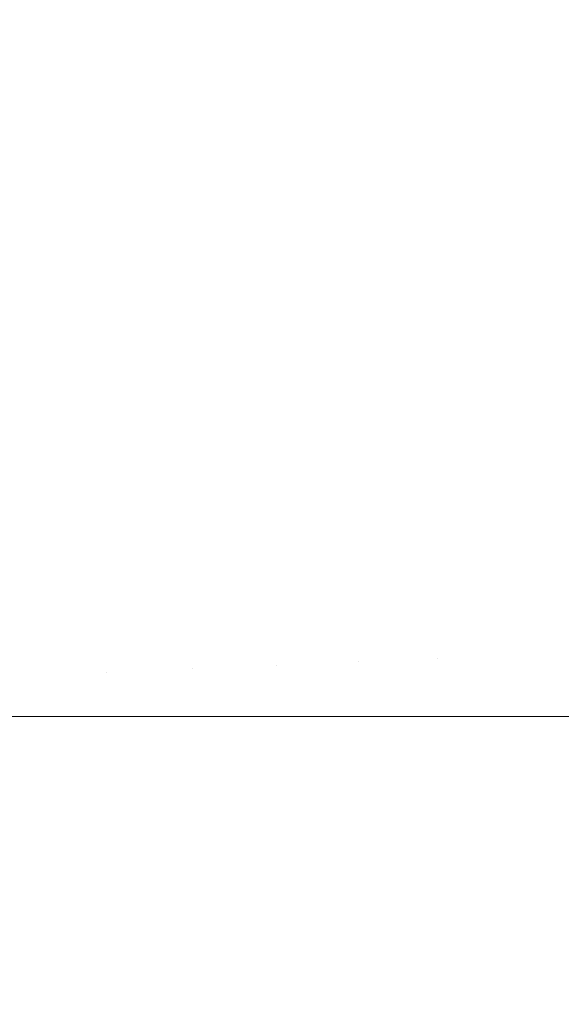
# Model space of a CAD drawing. Header units: centimetres. Extents: x -26 to 27.3, y -21.7 to -19.9.
# Tile 195 of 202: x 27.2511 to 27.2747, y -19.9724 to -19.9295. Entities that reach past the tile are written whole.
import ezdxf

# ---------------------------------------------------------------- set-up
doc = ezdxf.new("R2010")
doc.units = ezdxf.units.CM
doc.header["$LTSCALE"] = 2.54
doc.layers.add('Lucido design-1', color=7, linetype='Continuous')

# ---------------------------------------------------------------- blocks, each defined once
blk = doc.blocks.new('Gruppo-4-1')
at = {"color": 7, "linetype": 'Continuous', "lineweight": 9}
for points, invisible_edges in [([(27.265084, -19.925881, 329.810009), (27.266477, -19.928256, 329.810009), (27.263728, -19.929791, 329.807435), (27.262403, -19.927532, 329.807435)], 15), ([(27.26209, -19.927724, 330.565095), (27.263408, -19.92997, 330.565095), (27.266262, -19.928376, 330.562443), (27.264874, -19.92601, 330.562443)], 15), ([(27.252086, -19.928653, 330.571214), (27.253374, -19.930473, 330.571214), (27.256326, -19.928478, 330.568908), (27.254951, -19.926534, 330.568908)], 15), ([(27.256326, -19.928478, 330.568908), (27.257617, -19.930479, 330.568908), (27.260562, -19.928665, 330.566457), (27.259191, -19.926541, 330.566457)], 15), ([(27.273094, -19.928002, 330.556718), (27.274391, -19.930715, 330.556718), (27.277046, -19.929515, 330.553668), (27.275696, -19.92669, 330.553668)], 15), ([(27.275626, -19.926726, 329.818488), (27.276974, -19.929547, 329.818488), (27.274405, -19.930709, 329.81554), (27.273108, -19.927995, 329.81554)], 15), ([(27.247873, -19.929189, 330.573369), (27.249141, -19.930831, 330.573369), (27.252086, -19.928653, 330.571214), (27.250722, -19.926888, 330.571214)], 15), ([(27.254132, -19.927139, 329.802654), (27.255482, -19.929048, 329.802654), (27.252641, -19.930968, 329.800489), (27.251375, -19.929178, 329.800489)], 15), ([(27.258251, -19.927177, 329.804957), (27.259596, -19.92926, 329.804957), (27.25675, -19.931012, 329.802654), (27.255482, -19.929048, 329.802654)], 15), ([(27.266262, -19.928376, 330.562443), (27.267549, -19.930798, 330.562443), (27.270377, -19.929372, 330.559644), (27.269027, -19.926831, 330.559644)], 15), ([(27.269135, -19.926771, 329.812713), (27.270487, -19.929317, 329.812713), (27.267769, -19.930687, 329.810009), (27.266477, -19.928256, 329.810009)], 15), ([(27.250034, -19.927444, 329.800489), (27.251375, -19.929178, 329.800489), (27.248553, -19.931266, 329.798468), (27.247303, -19.929649, 329.798468)], 15), ([(27.262403, -19.927532, 329.807435), (27.263728, -19.929791, 329.807435), (27.260851, -19.931399, 329.804957), (27.259596, -19.92926, 329.804957)], 15), ([(27.260562, -19.928665, 330.566457), (27.261841, -19.930846, 330.566457), (27.263408, -19.92997, 330.565095), (27.26209, -19.927724, 330.565095)], 15), ([(27.270377, -19.929372, 330.559644), (27.271618, -19.931969, 330.559644), (27.274391, -19.930715, 330.556718), (27.273094, -19.928002, 330.556718)], 15), ([(27.273108, -19.927995, 329.81554), (27.274405, -19.930709, 329.81554), (27.27173, -19.931918, 329.812713), (27.270487, -19.929317, 329.812713)], 15), ([(27.253374, -19.930473, 330.571214), (27.254583, -19.932347, 330.571214), (27.257617, -19.930479, 330.568908), (27.256326, -19.928478, 330.568908)], 15), ([(27.263408, -19.92997, 330.565095), (27.26463, -19.93227, 330.565095), (27.267549, -19.930798, 330.562443), (27.266262, -19.928376, 330.562443)], 15), ([(27.266477, -19.928256, 329.810009), (27.267769, -19.930687, 329.810009), (27.264957, -19.932105, 329.807435), (27.263728, -19.929791, 329.807435)], 15), ([(27.249141, -19.930831, 330.573369), (27.250339, -19.932524, 330.573369), (27.253374, -19.930473, 330.571214), (27.252086, -19.928653, 330.571214)], 15), ([(27.257617, -19.930479, 330.568908), (27.258822, -19.932532, 330.568908), (27.261841, -19.930846, 330.566457), (27.260562, -19.928665, 330.566457)], 15), ([(27.251375, -19.929178, 329.800489), (27.252641, -19.930968, 329.800489), (27.249732, -19.932934, 329.798468), (27.248553, -19.931266, 329.798468)], 15), ([(27.255482, -19.929048, 329.802654), (27.25675, -19.931012, 329.802654), (27.25383, -19.93281, 329.800489), (27.252641, -19.930968, 329.800489)], 15), ([(27.259596, -19.92926, 329.804957), (27.260851, -19.931399, 329.804957), (27.257933, -19.933029, 329.802654), (27.25675, -19.931012, 329.802654)], 15), ([(27.270487, -19.929317, 329.812713), (27.27173, -19.931918, 329.812713), (27.268956, -19.933172, 329.810009), (27.267769, -19.930687, 329.810009)], 15), ([(27.267549, -19.930798, 330.562443), (27.268731, -19.933273, 330.562443), (27.271618, -19.931969, 330.559644), (27.270377, -19.929372, 330.559644)], 15), ([(27.274391, -19.930715, 330.556718), (27.275571, -19.93348, 330.556718), (27.278274, -19.932394, 330.553668), (27.277046, -19.929515, 330.553668)], 15), ([(27.276974, -19.929547, 329.818488), (27.278201, -19.932423, 329.818488), (27.275585, -19.933475, 329.81554), (27.274405, -19.930709, 329.81554)], 15), ([(27.263728, -19.929791, 329.807435), (27.264957, -19.932105, 329.807435), (27.262014, -19.933589, 329.804957), (27.260851, -19.931399, 329.804957)], 15), ([(27.261841, -19.930846, 330.566457), (27.263027, -19.933078, 330.566457), (27.26463, -19.93227, 330.565095), (27.263408, -19.92997, 330.565095)], 15), ([(27.250339, -19.932524, 330.573369), (27.251464, -19.934267, 330.573369), (27.254583, -19.932347, 330.571214), (27.253374, -19.930473, 330.571214)], 15), ([(27.254583, -19.932347, 330.571214), (27.255711, -19.93427, 330.571214), (27.258822, -19.932532, 330.568908), (27.257617, -19.930479, 330.568908)], 15), ([(27.252641, -19.930968, 329.800489), (27.25383, -19.93281, 329.800489), (27.25084, -19.934651, 329.798468), (27.249732, -19.932934, 329.798468)], 15), ([(27.25675, -19.931012, 329.802654), (27.257933, -19.933029, 329.802654), (27.254939, -19.934701, 329.800489), (27.25383, -19.93281, 329.800489)], 15), ([(27.258822, -19.932532, 330.568908), (27.259939, -19.934635, 330.568908), (27.263027, -19.933078, 330.566457), (27.261841, -19.930846, 330.566457)], 15), ([(27.26463, -19.93227, 330.565095), (27.265752, -19.93462, 330.565095), (27.268731, -19.933273, 330.562443), (27.267549, -19.930798, 330.562443)], 15), ([(27.267769, -19.930687, 329.810009), (27.268956, -19.933172, 329.810009), (27.266087, -19.934469, 329.807435), (27.264957, -19.932105, 329.807435)], 15), ([(27.271618, -19.931969, 330.559644), (27.272747, -19.934615, 330.559644), (27.275571, -19.93348, 330.556718), (27.274391, -19.930715, 330.556718)], 15), ([(27.274405, -19.930709, 329.81554), (27.275585, -19.933475, 329.81554), (27.272862, -19.934569, 329.812713), (27.27173, -19.931918, 329.812713)], 15), ([(27.260851, -19.931399, 329.804957), (27.262014, -19.933589, 329.804957), (27.25903, -19.935094, 329.802654), (27.257933, -19.933029, 329.802654)], 15), ([(27.264957, -19.932105, 329.807435), (27.266087, -19.934469, 329.807435), (27.263083, -19.935827, 329.804957), (27.262014, -19.933589, 329.804957)], 15), ([(27.263027, -19.933078, 330.566457), (27.264117, -19.935359, 330.566457), (27.265752, -19.93462, 330.565095), (27.26463, -19.93227, 330.565095)], 15), ([(27.268731, -19.933273, 330.562443), (27.269808, -19.935796, 330.562443), (27.272747, -19.934615, 330.559644), (27.271618, -19.931969, 330.559644)], 15), ([(27.27173, -19.931918, 329.812713), (27.272862, -19.934569, 329.812713), (27.270037, -19.935704, 329.810009), (27.268956, -19.933172, 329.810009)], 15), ([(27.247228, -19.934627, 330.575368), (27.248266, -19.936236, 330.575368), (27.251464, -19.934267, 330.573369), (27.250339, -19.932524, 330.573369)], 15), ([(27.251464, -19.934267, 330.573369), (27.252514, -19.936056, 330.573369), (27.255711, -19.93427, 330.571214), (27.254583, -19.932347, 330.571214)], 15), ([(27.255711, -19.93427, 330.571214), (27.256757, -19.936239, 330.571214), (27.259939, -19.934635, 330.568908), (27.258822, -19.932532, 330.568908)], 15), ([(27.25383, -19.93281, 329.800489), (27.254939, -19.934701, 329.800489), (27.251875, -19.936413, 329.798468), (27.25084, -19.934651, 329.798468)], 15), ([(27.257933, -19.933029, 329.802654), (27.25903, -19.935094, 329.802654), (27.255968, -19.936637, 329.800489), (27.254939, -19.934701, 329.800489)], 15), ([(27.259939, -19.934635, 330.568908), (27.260966, -19.936784, 330.568908), (27.264117, -19.935359, 330.566457), (27.263027, -19.933078, 330.566457)], 15), ([(27.268956, -19.933172, 329.810009), (27.270037, -19.935704, 329.810009), (27.267115, -19.936878, 329.807435), (27.266087, -19.934469, 329.807435)], 15), ([(27.262014, -19.933589, 329.804957), (27.263083, -19.935827, 329.804957), (27.260038, -19.937203, 329.802654), (27.25903, -19.935094, 329.802654)], 15), ([(27.265752, -19.93462, 330.565095), (27.266775, -19.937015, 330.565095), (27.269808, -19.935796, 330.562443), (27.268731, -19.933273, 330.562443)], 15), ([(27.272747, -19.934615, 330.559644), (27.273763, -19.937307, 330.559644), (27.276632, -19.936293, 330.556718), (27.275571, -19.93348, 330.556718)], 15), ([(27.275585, -19.933475, 329.81554), (27.276647, -19.936288, 329.81554), (27.273879, -19.937266, 329.812713), (27.272862, -19.934569, 329.812713)], 15), ([(27.248266, -19.936236, 330.575368), (27.249235, -19.937888, 330.575368), (27.252514, -19.936056, 330.573369), (27.251464, -19.934267, 330.573369)], 15), ([(27.252514, -19.936056, 330.573369), (27.253487, -19.937888, 330.573369), (27.256757, -19.936239, 330.571214), (27.255711, -19.93427, 330.571214)], 15), ([(27.266087, -19.934469, 329.807435), (27.267115, -19.936878, 329.807435), (27.264056, -19.938107, 329.804957), (27.263083, -19.935827, 329.804957)], 15), ([(27.25084, -19.934651, 329.798468), (27.251875, -19.936413, 329.798468), (27.248744, -19.938162, 329.796592), (27.247787, -19.936531, 329.796592)], 15), ([(27.254939, -19.934701, 329.800489), (27.255968, -19.936637, 329.800489), (27.252833, -19.938218, 329.798468), (27.251875, -19.936413, 329.798468)], 15), ([(27.256757, -19.936239, 330.571214), (27.257719, -19.938251, 330.571214), (27.260966, -19.936784, 330.568908), (27.259939, -19.934635, 330.568908)], 15), ([(27.264117, -19.935359, 330.566457), (27.265109, -19.937684, 330.566457), (27.266775, -19.937015, 330.565095), (27.265752, -19.93462, 330.565095)], 15), ([(27.269808, -19.935796, 330.562443), (27.270776, -19.938362, 330.562443), (27.273763, -19.937307, 330.559644), (27.272747, -19.934615, 330.559644)], 15), ([(27.272862, -19.934569, 329.812713), (27.273879, -19.937266, 329.812713), (27.271009, -19.93828, 329.810009), (27.270037, -19.935704, 329.810009)], 15), ([(27.25903, -19.935094, 329.802654), (27.260038, -19.937203, 329.802654), (27.256913, -19.938616, 329.800489), (27.255968, -19.936637, 329.800489)], 15), ([(27.260966, -19.936784, 330.568908), (27.2619, -19.938974, 330.568908), (27.265109, -19.937684, 330.566457), (27.264117, -19.935359, 330.566457)], 15), ([(27.270037, -19.935704, 329.810009), (27.271009, -19.93828, 329.810009), (27.26804, -19.939329, 329.807435), (27.267115, -19.936878, 329.807435)], 15), ([(27.249235, -19.937888, 330.575368), (27.250133, -19.939579, 330.575368), (27.253487, -19.937888, 330.573369), (27.252514, -19.936056, 330.573369)], 15), ([(27.263083, -19.935827, 329.804957), (27.264056, -19.938107, 329.804957), (27.260955, -19.939353, 329.802654), (27.260038, -19.937203, 329.802654)], 15), ([(27.266775, -19.937015, 330.565095), (27.267694, -19.939451, 330.565095), (27.270776, -19.938362, 330.562443), (27.269808, -19.935796, 330.562443)], 15), ([(27.251875, -19.936413, 329.798468), (27.252833, -19.938218, 329.798468), (27.249631, -19.939832, 329.796592), (27.248744, -19.938162, 329.796592)], 15), ([(27.253487, -19.937888, 330.573369), (27.254381, -19.93976, 330.573369), (27.257719, -19.938251, 330.571214), (27.256757, -19.936239, 330.571214)], 15), ([(27.273763, -19.937307, 330.559644), (27.274664, -19.94004, 330.559644), (27.277573, -19.939149, 330.556718), (27.276632, -19.936293, 330.556718)], 15), ([(27.276647, -19.936288, 329.81554), (27.277588, -19.939144, 329.81554), (27.274782, -19.940004, 329.812713), (27.273879, -19.937266, 329.812713)], 15), ([(27.255968, -19.936637, 329.800489), (27.256913, -19.938616, 329.800489), (27.253714, -19.940062, 329.798468), (27.252833, -19.938218, 329.798468)], 15), ([(27.257719, -19.938251, 330.571214), (27.258594, -19.940302, 330.571214), (27.2619, -19.938974, 330.568908), (27.260966, -19.936784, 330.568908)], 15), ([(27.267115, -19.936878, 329.807435), (27.26804, -19.939329, 329.807435), (27.264932, -19.940427, 329.804957), (27.264056, -19.938107, 329.804957)], 15), ([(27.265109, -19.937684, 330.566457), (27.266002, -19.940049, 330.566457), (27.267694, -19.939451, 330.565095), (27.266775, -19.937015, 330.565095)], 15), ([(27.260038, -19.937203, 329.802654), (27.260955, -19.939353, 329.802654), (27.257773, -19.940632, 329.800489), (27.256913, -19.938616, 329.800489)], 15), ([(27.270776, -19.938362, 330.562443), (27.271635, -19.940967, 330.562443), (27.274664, -19.94004, 330.559644), (27.273763, -19.937307, 330.559644)], 15), ([(27.273879, -19.937266, 329.812713), (27.274782, -19.940004, 329.812713), (27.271871, -19.940895, 329.810009), (27.271009, -19.93828, 329.810009)], 15), ([(27.250133, -19.939579, 330.575368), (27.250959, -19.941307, 330.575368), (27.254381, -19.93976, 330.573369), (27.253487, -19.937888, 330.573369)], 15), ([(27.2619, -19.938974, 330.568908), (27.262741, -19.941201, 330.568908), (27.266002, -19.940049, 330.566457), (27.265109, -19.937684, 330.566457)], 15), ([(27.252833, -19.938218, 329.798468), (27.253714, -19.940062, 329.798468), (27.250447, -19.941538, 329.796592), (27.249631, -19.939832, 329.796592)], 15), ([(27.254381, -19.93976, 330.573369), (27.255195, -19.941668, 330.573369), (27.258594, -19.940302, 330.571214), (27.257719, -19.938251, 330.571214)], 15), ([(27.264056, -19.938107, 329.804957), (27.264932, -19.940427, 329.804957), (27.261781, -19.941541, 329.802654), (27.260955, -19.939353, 329.802654)], 15), ([(27.271009, -19.93828, 329.810009), (27.271871, -19.940895, 329.810009), (27.26886, -19.941817, 329.807435), (27.26804, -19.939329, 329.807435)], 15), ([(27.256913, -19.938616, 329.800489), (27.257773, -19.940632, 329.800489), (27.254516, -19.941941, 329.798468), (27.253714, -19.940062, 329.798468)], 15), ([(27.267694, -19.939451, 330.565095), (27.268509, -19.941925, 330.565095), (27.271635, -19.940967, 330.562443), (27.270776, -19.938362, 330.562443)], 15), ([(27.258594, -19.940302, 330.571214), (27.259381, -19.942389, 330.571214), (27.262741, -19.941201, 330.568908), (27.2619, -19.938974, 330.568908)], 15), ([(27.274664, -19.94004, 330.559644), (27.275448, -19.942808, 330.559644), (27.278393, -19.942042, 330.556718), (27.277573, -19.939149, 330.556718)], 15), ([(27.260955, -19.939353, 329.802654), (27.261781, -19.941541, 329.802654), (27.258547, -19.942683, 329.800489), (27.257773, -19.940632, 329.800489)], 15), ([(27.26804, -19.939329, 329.807435), (27.26886, -19.941817, 329.807435), (27.265708, -19.942783, 329.804957), (27.264932, -19.940427, 329.804957)], 15), ([(27.266002, -19.940049, 330.566457), (27.266793, -19.94245, 330.566457), (27.268509, -19.941925, 330.565095), (27.267694, -19.939451, 330.565095)], 15), ([(27.253714, -19.940062, 329.798468), (27.254516, -19.941941, 329.798468), (27.251189, -19.943278, 329.796592), (27.250447, -19.941538, 329.796592)], 15), ([(27.250959, -19.941307, 330.575368), (27.251711, -19.943068, 330.575368), (27.255195, -19.941668, 330.573369), (27.254381, -19.93976, 330.573369)], 15), ([(27.262741, -19.941201, 330.568908), (27.263486, -19.943463, 330.568908), (27.266793, -19.94245, 330.566457), (27.266002, -19.940049, 330.566457)], 15), ([(27.271635, -19.940967, 330.562443), (27.272382, -19.943607, 330.562443), (27.275448, -19.942808, 330.559644), (27.274664, -19.94004, 330.559644)], 15), ([(27.274782, -19.940004, 329.812713), (27.275567, -19.942777, 329.812713), (27.272621, -19.943544, 329.810009), (27.271871, -19.940895, 329.810009)], 15), ([(27.255195, -19.941668, 330.573369), (27.255928, -19.943609, 330.573369), (27.259381, -19.942389, 330.571214), (27.258594, -19.940302, 330.571214)], 15), ([(27.264932, -19.940427, 329.804957), (27.265708, -19.942783, 329.804957), (27.262513, -19.943761, 329.802654), (27.261781, -19.941541, 329.802654)], 15), ([(27.257773, -19.940632, 329.800489), (27.258547, -19.942683, 329.800489), (27.255237, -19.943853, 329.798468), (27.254516, -19.941941, 329.798468)], 15), ([(27.271871, -19.940895, 329.810009), (27.272621, -19.943544, 329.810009), (27.269574, -19.944338, 329.807435), (27.26886, -19.941817, 329.807435)], 15), ([(27.247458, -19.94289, 330.577209), (27.248145, -19.944501, 330.577209), (27.251711, -19.943068, 330.575368), (27.250959, -19.941307, 330.575368)], 15), ([(27.259381, -19.942389, 330.571214), (27.260079, -19.944506, 330.571214), (27.263486, -19.943463, 330.568908), (27.262741, -19.941201, 330.568908)], 15), ([(27.268509, -19.941925, 330.565095), (27.269219, -19.94443, 330.565095), (27.272382, -19.943607, 330.562443), (27.271635, -19.940967, 330.562443)], 15), ([(27.250447, -19.941538, 329.796592), (27.251189, -19.943278, 329.796592), (27.247798, -19.94464, 329.794865), (27.247117, -19.943044, 329.794865)], 15), ([(27.251711, -19.943068, 330.575368), (27.252387, -19.94486, 330.575368), (27.255928, -19.943609, 330.573369), (27.255195, -19.941668, 330.573369)], 15), ([(27.261781, -19.941541, 329.802654), (27.262513, -19.943761, 329.802654), (27.259234, -19.944765, 329.800489), (27.258547, -19.942683, 329.800489)], 15), ([(27.254516, -19.941941, 329.798468), (27.255237, -19.943853, 329.798468), (27.251857, -19.945047, 329.796592), (27.251189, -19.943278, 329.796592)], 15), ([(27.26886, -19.941817, 329.807435), (27.269574, -19.944338, 329.807435), (27.266384, -19.945169, 329.804957), (27.265708, -19.942783, 329.804957)], 15), ([(27.266793, -19.94245, 330.566457), (27.267482, -19.944883, 330.566457), (27.269219, -19.94443, 330.565095), (27.268509, -19.941925, 330.565095)], 15), ([(27.255928, -19.943609, 330.573369), (27.256577, -19.945579, 330.573369), (27.260079, -19.944506, 330.571214), (27.259381, -19.942389, 330.571214)], 15), ([(27.263486, -19.943463, 330.568908), (27.264135, -19.945754, 330.568908), (27.267482, -19.944883, 330.566457), (27.266793, -19.94245, 330.566457)], 15), ([(27.248145, -19.944501, 330.577209), (27.248764, -19.94614, 330.577209), (27.252387, -19.94486, 330.575368), (27.251711, -19.943068, 330.575368)], 15), ([(27.258547, -19.942683, 329.800489), (27.259234, -19.944765, 329.800489), (27.255877, -19.945793, 329.798468), (27.255237, -19.943853, 329.798468)], 15), ([(27.265708, -19.942783, 329.804957), (27.266384, -19.945169, 329.804957), (27.26315, -19.946011, 329.802654), (27.262513, -19.943761, 329.802654)], 15), ([(27.272382, -19.943607, 330.562443), (27.273017, -19.946275, 330.562443), (27.276113, -19.945608, 330.559644), (27.275448, -19.942808, 330.559644)], 15), ([(27.275567, -19.942777, 329.812713), (27.276234, -19.945582, 329.812713), (27.273258, -19.946223, 329.810009), (27.272621, -19.943544, 329.810009)], 15), ([(27.251189, -19.943278, 329.796592), (27.251857, -19.945047, 329.796592), (27.248411, -19.946265, 329.794865), (27.247798, -19.94464, 329.794865)], 15), ([(27.260079, -19.944506, 330.571214), (27.260687, -19.946652, 330.571214), (27.264135, -19.945754, 330.568908), (27.263486, -19.943463, 330.568908)], 15), ([(27.255237, -19.943853, 329.798468), (27.255877, -19.945793, 329.798468), (27.252449, -19.946843, 329.796592), (27.251857, -19.945047, 329.796592)], 15), ([(27.252387, -19.94486, 330.575368), (27.252986, -19.946679, 330.575368), (27.256577, -19.945579, 330.573369), (27.255928, -19.943609, 330.573369)], 15), ([(27.262513, -19.943761, 329.802654), (27.26315, -19.946011, 329.802654), (27.259831, -19.946875, 329.800489), (27.259234, -19.944765, 329.800489)], 15), ([(27.269219, -19.94443, 330.565095), (27.269821, -19.946964, 330.565095), (27.273017, -19.946275, 330.562443), (27.272382, -19.943607, 330.562443)], 15), ([(27.272621, -19.943544, 329.810009), (27.273258, -19.946223, 329.810009), (27.27018, -19.946887, 329.807435), (27.269574, -19.944338, 329.807435)], 15), ([(27.269574, -19.944338, 329.807435), (27.27018, -19.946887, 329.807435), (27.266957, -19.947581, 329.804957), (27.266384, -19.945169, 329.804957)], 15), ([(27.259234, -19.944765, 329.800489), (27.259831, -19.946875, 329.800489), (27.256434, -19.947759, 329.798468), (27.255877, -19.945793, 329.798468)], 15), ([(27.256577, -19.945579, 330.573369), (27.257142, -19.947575, 330.573369), (27.260687, -19.946652, 330.571214), (27.260079, -19.944506, 330.571214)], 15), ([(27.267482, -19.944883, 330.566457), (27.268067, -19.947342, 330.566457), (27.269821, -19.946964, 330.565095), (27.269219, -19.94443, 330.565095)], 15), ([(27.251857, -19.945047, 329.796592), (27.252449, -19.946843, 329.796592), (27.248954, -19.947913, 329.794865), (27.248411, -19.946265, 329.794865)], 15), ([(27.248764, -19.94614, 330.577209), (27.249312, -19.947804, 330.577209), (27.252986, -19.946679, 330.575368), (27.252387, -19.94486, 330.575368)], 15), ([(27.266384, -19.945169, 329.804957), (27.266957, -19.947581, 329.804957), (27.263691, -19.948285, 329.802654), (27.26315, -19.946011, 329.802654)], 15), ([(27.264135, -19.945754, 330.568908), (27.264686, -19.948071, 330.568908), (27.268067, -19.947342, 330.566457), (27.267482, -19.944883, 330.566457)], 15), ([(27.252986, -19.946679, 330.575368), (27.253508, -19.948521, 330.575368), (27.257142, -19.947575, 330.573369), (27.256577, -19.945579, 330.573369)], 15), ([(27.273017, -19.946275, 330.562443), (27.273538, -19.948968, 330.562443), (27.27666, -19.948433, 330.559644), (27.276113, -19.945608, 330.559644)], 15), ([(27.276234, -19.945582, 329.812713), (27.276782, -19.948412, 329.812713), (27.273781, -19.948926, 329.810009), (27.273258, -19.946223, 329.810009)], 15), ([(27.255877, -19.945793, 329.798468), (27.256434, -19.947759, 329.798468), (27.252964, -19.948663, 329.796592), (27.252449, -19.946843, 329.796592)], 15), ([(27.26315, -19.946011, 329.802654), (27.263691, -19.948285, 329.802654), (27.260338, -19.949008, 329.800489), (27.259831, -19.946875, 329.800489)], 15), ([(27.260687, -19.946652, 330.571214), (27.261203, -19.948821, 330.571214), (27.264686, -19.948071, 330.568908), (27.264135, -19.945754, 330.568908)], 15), ([(27.269821, -19.946964, 330.565095), (27.270316, -19.949521, 330.565095), (27.273538, -19.948968, 330.562443), (27.273017, -19.946275, 330.562443)], 15), ([(27.273258, -19.946223, 329.810009), (27.273781, -19.948926, 329.810009), (27.270677, -19.949459, 329.807435), (27.27018, -19.946887, 329.807435)], 15), ([(27.252449, -19.946843, 329.796592), (27.252964, -19.948663, 329.796592), (27.249427, -19.949584, 329.794865), (27.248954, -19.947913, 329.794865)], 15), ([(27.249312, -19.947804, 330.577209), (27.24979, -19.949489, 330.577209), (27.253508, -19.948521, 330.575368), (27.252986, -19.946679, 330.575368)], 15), ([(27.259831, -19.946875, 329.800489), (27.260338, -19.949008, 329.800489), (27.256907, -19.949747, 329.798468), (27.256434, -19.947759, 329.798468)], 15), ([(27.257142, -19.947575, 330.573369), (27.257622, -19.949593, 330.573369), (27.261203, -19.948821, 330.571214), (27.260687, -19.946652, 330.571214)], 15), ([(27.27018, -19.946887, 329.807435), (27.270677, -19.949459, 329.807435), (27.267428, -19.950016, 329.804957), (27.266957, -19.947581, 329.804957)], 15), ([(27.264686, -19.948071, 330.568908), (27.265138, -19.950408, 330.568908), (27.268547, -19.949824, 330.566457), (27.268067, -19.947342, 330.566457)], 15), ([(27.268067, -19.947342, 330.566457), (27.268547, -19.949824, 330.566457), (27.270316, -19.949521, 330.565095), (27.269821, -19.946964, 330.565095)], 15), ([(27.256434, -19.947759, 329.798468), (27.256907, -19.949747, 329.798468), (27.253401, -19.950503, 329.796592), (27.252964, -19.948663, 329.796592)], 15), ([(27.253508, -19.948521, 330.575368), (27.253951, -19.950384, 330.575368), (27.257622, -19.949593, 330.573369), (27.257142, -19.947575, 330.573369)], 15), ([(27.266957, -19.947581, 329.804957), (27.267428, -19.950016, 329.804957), (27.264135, -19.95058, 329.802654), (27.263691, -19.948285, 329.802654)], 15), ([(27.261203, -19.948821, 330.571214), (27.261626, -19.951011, 330.571214), (27.265138, -19.950408, 330.568908), (27.264686, -19.948071, 330.568908)], 15), ([(27.24979, -19.949489, 330.577209), (27.250195, -19.951194, 330.577209), (27.253951, -19.950384, 330.575368), (27.253508, -19.948521, 330.575368)], 15), ([(27.263691, -19.948285, 329.802654), (27.264135, -19.95058, 329.802654), (27.260755, -19.95116, 329.800489), (27.260338, -19.949008, 329.800489)], 15), ([(27.273538, -19.948968, 330.562443), (27.273944, -19.951681, 330.562443), (27.277086, -19.951279, 330.559644), (27.27666, -19.948433, 330.559644)], 15), ([(27.276782, -19.948412, 329.812713), (27.277208, -19.951263, 329.812713), (27.274189, -19.95165, 329.810009), (27.273781, -19.948926, 329.810009)], 15), ([(27.252964, -19.948663, 329.796592), (27.253401, -19.950503, 329.796592), (27.249829, -19.951273, 329.794865), (27.249427, -19.949584, 329.794865)], 15), ([(27.260338, -19.949008, 329.800489), (27.260755, -19.95116, 329.800489), (27.257295, -19.951753, 329.798468), (27.256907, -19.949747, 329.798468)], 15), ([(27.257622, -19.949593, 330.573369), (27.258016, -19.95163, 330.573369), (27.261626, -19.951011, 330.571214), (27.261203, -19.948821, 330.571214)], 15), ([(27.270316, -19.949521, 330.565095), (27.270701, -19.952096, 330.565095), (27.273944, -19.951681, 330.562443), (27.273538, -19.948968, 330.562443)], 15), ([(27.273781, -19.948926, 329.810009), (27.274189, -19.95165, 329.810009), (27.271065, -19.952049, 329.807435), (27.270677, -19.949459, 329.807435)], 15), ([(27.270677, -19.949459, 329.807435), (27.271065, -19.952049, 329.807435), (27.267795, -19.952468, 329.804957), (27.267428, -19.950016, 329.804957)], 15), ([(27.256907, -19.949747, 329.798468), (27.257295, -19.951753, 329.798468), (27.253761, -19.952359, 329.796592), (27.253401, -19.950503, 329.796592)], 15), ([(27.253951, -19.950384, 330.575368), (27.254315, -19.952264, 330.575368), (27.258016, -19.95163, 330.573369), (27.257622, -19.949593, 330.573369)], 15), ([(27.265138, -19.950408, 330.568908), (27.265491, -19.952763, 330.568908), (27.268921, -19.952324, 330.566457), (27.268547, -19.949824, 330.566457)], 15), ([(27.268547, -19.949824, 330.566457), (27.268921, -19.952324, 330.566457), (27.270701, -19.952096, 330.565095), (27.270316, -19.949521, 330.565095)], 15), ([(27.267428, -19.950016, 329.804957), (27.267795, -19.952468, 329.804957), (27.264481, -19.952893, 329.802654), (27.264135, -19.95058, 329.802654)], 15), ([(27.253401, -19.950503, 329.796592), (27.253761, -19.952359, 329.796592), (27.250159, -19.952977, 329.794865), (27.249829, -19.951273, 329.794865)], 15), ([(27.250195, -19.951194, 330.577209), (27.250528, -19.952914, 330.577209), (27.254315, -19.952264, 330.575368), (27.253951, -19.950384, 330.575368)], 15), ([(27.264135, -19.95058, 329.802654), (27.264481, -19.952893, 329.802654), (27.261079, -19.953328, 329.800489), (27.260755, -19.95116, 329.800489)], 15), ([(27.261626, -19.951011, 330.571214), (27.261956, -19.953216, 330.571214), (27.265491, -19.952763, 330.568908), (27.265138, -19.950408, 330.568908)], 15), ([(27.260755, -19.95116, 329.800489), (27.261079, -19.953328, 329.800489), (27.257597, -19.953774, 329.798468), (27.257295, -19.951753, 329.798468)], 15), ([(27.258016, -19.95163, 330.573369), (27.258323, -19.953681, 330.573369), (27.261956, -19.953216, 330.571214), (27.261626, -19.951011, 330.571214)], 15), ([(27.254315, -19.952264, 330.575368), (27.254598, -19.954158, 330.575368), (27.258323, -19.953681, 330.573369), (27.258016, -19.95163, 330.573369)], 15), ([(27.274189, -19.95165, 329.810009), (27.27448, -19.954387, 329.810009), (27.271343, -19.954654, 329.807435), (27.271065, -19.952049, 329.807435)], 15), ([(27.273944, -19.951681, 330.562443), (27.274235, -19.954408, 330.562443), (27.277391, -19.95414, 330.559644), (27.277086, -19.951279, 330.559644)], 15), ([(27.277208, -19.951263, 329.812713), (27.277514, -19.954129, 329.812713), (27.27448, -19.954387, 329.810009), (27.274189, -19.95165, 329.810009)], 15), ([(27.257295, -19.951753, 329.798468), (27.257597, -19.953774, 329.798468), (27.254041, -19.95423, 329.796592), (27.253761, -19.952359, 329.796592)], 15), ([(27.271065, -19.952049, 329.807435), (27.271343, -19.954654, 329.807435), (27.268058, -19.954934, 329.804957), (27.267795, -19.952468, 329.804957)], 15), ([(27.270701, -19.952096, 330.565095), (27.270977, -19.954686, 330.565095), (27.274235, -19.954408, 330.562443), (27.273944, -19.951681, 330.562443)], 15), ([(27.253761, -19.952359, 329.796592), (27.254041, -19.95423, 329.796592), (27.250416, -19.954694, 329.794865), (27.250159, -19.952977, 329.794865)], 15), ([(27.250528, -19.952914, 330.577209), (27.250787, -19.954646, 330.577209), (27.254598, -19.954158, 330.575368), (27.254315, -19.952264, 330.575368)], 15), ([(27.267795, -19.952468, 329.804957), (27.268058, -19.954934, 329.804957), (27.264728, -19.955217, 329.802654), (27.264481, -19.952893, 329.802654)], 15), ([(27.265491, -19.952763, 330.568908), (27.265743, -19.955131, 330.568908), (27.269189, -19.954838, 330.566457), (27.268921, -19.952324, 330.566457)], 15), ([(27.268921, -19.952324, 330.566457), (27.269189, -19.954838, 330.566457), (27.270977, -19.954686, 330.565095), (27.270701, -19.952096, 330.565095)], 15), ([(27.264481, -19.952893, 329.802654), (27.264728, -19.955217, 329.802654), (27.261311, -19.955508, 329.800489), (27.261079, -19.953328, 329.800489)], 15), ([(27.261956, -19.953216, 330.571214), (27.262192, -19.955433, 330.571214), (27.265743, -19.955131, 330.568908), (27.265491, -19.952763, 330.568908)], 15), ([(27.261079, -19.953328, 329.800489), (27.261311, -19.955508, 329.800489), (27.257814, -19.955806, 329.798468), (27.257597, -19.953774, 329.798468)], 15), ([(27.258323, -19.953681, 330.573369), (27.258543, -19.955744, 330.573369), (27.262192, -19.955433, 330.571214), (27.261956, -19.953216, 330.571214)], 15), ([(27.257597, -19.953774, 329.798468), (27.257814, -19.955806, 329.798468), (27.254241, -19.95611, 329.796592), (27.254041, -19.95423, 329.796592)], 15), ([(27.254598, -19.954158, 330.575368), (27.254801, -19.956062, 330.575368), (27.258543, -19.955744, 330.573369), (27.258323, -19.953681, 330.573369)], 15), ([(27.254041, -19.95423, 329.796592), (27.254241, -19.95611, 329.796592), (27.250599, -19.95642, 329.794865), (27.250416, -19.954694, 329.794865)], 15), ([(27.250787, -19.954646, 330.577209), (27.250973, -19.956388, 330.577209), (27.254801, -19.956062, 330.575368), (27.254598, -19.954158, 330.575368)], 15), ([(27.274235, -19.954408, 330.562443), (27.274409, -19.957146, 330.562443), (27.277574, -19.957011, 330.559644), (27.277391, -19.95414, 330.559644)], 15), ([(27.277514, -19.954129, 329.812713), (27.277697, -19.957006, 329.812713), (27.274655, -19.957135, 329.810009), (27.27448, -19.954387, 329.810009)], 15), ([(27.271343, -19.954654, 329.807435), (27.271509, -19.957269, 329.807435), (27.268216, -19.957409, 329.804957), (27.268058, -19.954934, 329.804957)], 15), ([(27.270977, -19.954686, 330.565095), (27.271143, -19.957284, 330.565095), (27.274409, -19.957146, 330.562443), (27.274235, -19.954408, 330.562443)], 15), ([(27.27448, -19.954387, 329.810009), (27.274655, -19.957135, 329.810009), (27.271509, -19.957269, 329.807435), (27.271343, -19.954654, 329.807435)], 15), ([(27.268058, -19.954934, 329.804957), (27.268216, -19.957409, 329.804957), (27.264877, -19.957551, 329.802654), (27.264728, -19.955217, 329.802654)], 15), ([(27.265743, -19.955131, 330.568908), (27.265895, -19.957507, 330.568908), (27.26935, -19.957361, 330.566457), (27.269189, -19.954838, 330.566457)], 15), ([(27.269189, -19.954838, 330.566457), (27.26935, -19.957361, 330.566457), (27.271143, -19.957284, 330.565095), (27.270977, -19.954686, 330.565095)], 15), ([(27.261311, -19.955508, 329.800489), (27.261451, -19.957696, 329.800489), (27.257944, -19.957845, 329.798468), (27.257814, -19.955806, 329.798468)], 15), ([(27.258543, -19.955744, 330.573369), (27.258675, -19.957814, 330.573369), (27.262334, -19.957659, 330.571214), (27.262192, -19.955433, 330.571214)], 15), ([(27.264728, -19.955217, 329.802654), (27.264877, -19.957551, 329.802654), (27.261451, -19.957696, 329.800489), (27.261311, -19.955508, 329.800489)], 15), ([(27.262192, -19.955433, 330.571214), (27.262334, -19.957659, 330.571214), (27.265895, -19.957507, 330.568908), (27.265743, -19.955131, 330.568908)], 15), ([(27.257814, -19.955806, 329.798468), (27.257944, -19.957845, 329.798468), (27.254361, -19.957997, 329.796592), (27.254241, -19.95611, 329.796592)], 15), ([(27.254801, -19.956062, 330.575368), (27.254923, -19.957973, 330.575368), (27.258675, -19.957814, 330.573369), (27.258543, -19.955744, 330.573369)], 15), ([(27.254241, -19.95611, 329.796592), (27.254361, -19.957997, 329.796592), (27.25071, -19.958152, 329.794865), (27.250599, -19.95642, 329.794865)], 15), ([(27.250973, -19.956388, 330.577209), (27.251084, -19.958137, 330.577209), (27.254923, -19.957973, 330.575368), (27.254801, -19.956062, 330.575368)], 15), ([(27.271559, -19.959888, 330.564802), (27.274467, -19.959888, 330.562443), (27.274409, -19.957146, 330.562443), (27.271143, -19.957284, 330.565095)], 14), ([(27.274655, -19.957135, 329.810009), (27.274714, -19.959888, 329.810009), (27.271565, -19.959888, 329.807435), (27.271509, -19.957269, 329.807435)], 13), ([(27.27471, -19.959888, 330.562229), (27.277635, -19.959888, 330.559644), (27.277574, -19.957011, 330.559644), (27.274409, -19.957146, 330.562443)], 14), ([(27.274409, -19.957146, 330.562443), (27.274467, -19.959888, 330.562443), (27.27471, -19.959888, 330.562229)], 9), ([(27.277697, -19.957006, 329.812713), (27.277758, -19.959888, 329.812713), (27.274714, -19.959888, 329.810009), (27.274655, -19.957135, 329.810009)], 13), ([(27.262334, -19.957659, 330.571214), (27.258675, -19.957814, 330.573369), (27.258719, -19.959888, 330.573369), (27.261489, -19.959888, 330.571739)], 11), ([(27.264877, -19.957551, 329.802654), (27.264927, -19.959888, 329.802654), (27.261498, -19.959888, 329.800489), (27.261451, -19.957696, 329.800489)], 13), ([(27.261489, -19.959888, 330.571739), (27.262382, -19.959888, 330.571214), (27.262334, -19.957659, 330.571214)], 10), ([(27.265895, -19.957507, 330.568908), (27.262334, -19.957659, 330.571214), (27.262382, -19.959888, 330.571214), (27.264917, -19.959888, 330.569574)], 11), ([(27.268216, -19.957409, 329.804957), (27.268269, -19.959888, 329.804957), (27.264927, -19.959888, 329.802654), (27.264877, -19.957551, 329.802654)], 13), ([(27.264917, -19.959888, 330.569574), (27.265945, -19.959888, 330.568908), (27.265895, -19.957507, 330.568908)], 10), ([(27.26935, -19.957361, 330.566457), (27.265895, -19.957507, 330.568908), (27.265945, -19.959888, 330.568908), (27.268257, -19.959888, 330.567269)], 11), ([(27.271509, -19.957269, 329.807435), (27.271565, -19.959888, 329.807435), (27.268269, -19.959888, 329.804957), (27.268216, -19.957409, 329.804957)], 13), ([(27.268257, -19.959888, 330.567269), (27.269403, -19.959888, 330.566457), (27.26935, -19.957361, 330.566457)], 10), ([(27.26935, -19.957361, 330.566457), (27.269403, -19.959888, 330.566457), (27.271198, -19.959888, 330.565095), (27.271143, -19.957284, 330.565095)], 13), ([(27.271143, -19.957284, 330.565095), (27.271198, -19.959888, 330.565095), (27.271559, -19.959888, 330.564802)], 9), ([(27.254361, -19.957997, 329.796592), (27.254401, -19.959888, 329.796592), (27.250747, -19.959888, 329.794865), (27.25071, -19.958152, 329.794865)], 13), ([(27.254923, -19.957973, 330.575368), (27.251084, -19.958137, 330.577209), (27.251121, -19.959888, 330.577209), (27.254396, -19.959888, 330.57564)], 11), ([(27.257944, -19.957845, 329.798468), (27.257987, -19.959888, 329.798468), (27.254401, -19.959888, 329.796592), (27.254361, -19.957997, 329.796592)], 13), ([(27.254396, -19.959888, 330.57564), (27.254964, -19.959888, 330.575368), (27.254923, -19.957973, 330.575368)], 10), ([(27.258675, -19.957814, 330.573369), (27.254923, -19.957973, 330.575368), (27.254964, -19.959888, 330.575368), (27.25798, -19.959888, 330.573762)], 11), ([(27.261451, -19.957696, 329.800489), (27.261498, -19.959888, 329.800489), (27.257987, -19.959888, 329.798468), (27.257944, -19.957845, 329.798468)], 13), ([(27.25798, -19.959888, 330.573762), (27.258719, -19.959888, 330.573369), (27.258675, -19.957814, 330.573369)], 10), ([(27.251121, -19.959888, 330.577209), (27.250744, -19.959888, 330.57737), (27.250744, -21.559888, 330.57737), (27.251121, -21.559888, 330.577209)], 10), ([(27.254401, -19.959888, 329.796592), (27.254401, -21.559888, 329.796592), (27.250747, -21.559888, 329.794865), (27.250747, -19.959888, 329.794865)], 5), ([(27.251121, -21.559888, 330.577209), (27.254396, -21.559888, 330.57564), (27.254396, -19.959888, 330.57564), (27.251121, -19.959888, 330.577209)], 10), ([(27.254964, -19.959888, 330.575368), (27.254396, -19.959888, 330.57564), (27.254396, -21.559888, 330.57564), (27.254964, -21.559888, 330.575368)], 10), ([(27.257987, -19.959888, 329.798468), (27.257987, -21.559888, 329.798468), (27.254401, -21.559888, 329.796592), (27.254401, -19.959888, 329.796592)], 5), ([(27.254964, -21.559888, 330.575368), (27.25798, -21.559888, 330.573762), (27.25798, -19.959888, 330.573762), (27.254964, -19.959888, 330.575368)], 10), ([(27.258719, -19.959888, 330.573369), (27.25798, -19.959888, 330.573762), (27.25798, -21.559888, 330.573762), (27.258719, -21.559888, 330.573369)], 10), ([(27.261498, -19.959888, 329.800489), (27.261498, -21.559888, 329.800489), (27.257987, -21.559888, 329.798468), (27.257987, -19.959888, 329.798468)], 5), ([(27.258719, -21.559888, 330.573369), (27.261489, -21.559888, 330.571739), (27.261489, -19.959888, 330.571739), (27.258719, -19.959888, 330.573369)], 10), ([(27.262382, -19.959888, 330.571214), (27.261489, -19.959888, 330.571739), (27.261489, -21.559888, 330.571739), (27.262382, -21.559888, 330.571214)], 10), ([(27.264927, -19.959888, 329.802654), (27.264927, -21.559888, 329.802654), (27.261498, -21.559888, 329.800489), (27.261498, -19.959888, 329.800489)], 5), ([(27.262382, -21.559888, 330.571214), (27.264917, -21.559888, 330.569574), (27.264917, -19.959888, 330.569574), (27.262382, -19.959888, 330.571214)], 10), ([(27.265945, -19.959888, 330.568908), (27.264917, -19.959888, 330.569574), (27.264917, -21.559888, 330.569574), (27.265945, -21.559888, 330.568908)], 10), ([(27.268269, -19.959888, 329.804957), (27.268269, -21.559888, 329.804957), (27.264927, -21.559888, 329.802654), (27.264927, -19.959888, 329.802654)], 5), ([(27.265945, -21.559888, 330.568908), (27.268257, -21.559888, 330.567269), (27.268257, -19.959888, 330.567269), (27.265945, -19.959888, 330.568908)], 10), ([(27.269403, -19.959888, 330.566457), (27.268257, -19.959888, 330.567269), (27.268257, -21.559888, 330.567269), (27.269403, -21.559888, 330.566457)], 10), ([(27.271565, -19.959888, 329.807435), (27.271565, -21.559888, 329.807435), (27.268269, -21.559888, 329.804957), (27.268269, -19.959888, 329.804957)], 5), ([(27.269403, -21.559888, 330.566457), (27.271198, -21.559888, 330.565095), (27.271198, -19.959888, 330.565095), (27.269403, -19.959888, 330.566457)], 10), ([(27.271198, -21.559888, 330.565095), (27.271559, -21.559888, 330.564802), (27.271559, -19.959888, 330.564802), (27.271198, -19.959888, 330.565095)], 10), ([(27.274467, -19.959888, 330.562443), (27.271559, -19.959888, 330.564802), (27.271559, -21.559888, 330.564802), (27.274467, -21.559888, 330.562443)], 10), ([(27.274714, -19.959888, 329.810009), (27.274714, -21.559888, 329.810009), (27.271565, -21.559888, 329.807435), (27.271565, -19.959888, 329.807435)], 5), ([(27.274467, -21.559888, 330.562443), (27.27471, -21.559888, 330.562229), (27.27471, -19.959888, 330.562229), (27.274467, -19.959888, 330.562443)], 10), ([(27.277635, -19.959888, 330.559644), (27.27471, -19.959888, 330.562229), (27.27471, -21.559888, 330.562229), (27.277635, -21.559888, 330.559644)], 10), ([(27.277758, -19.959888, 329.812713), (27.277758, -21.559888, 329.812713), (27.274714, -21.559888, 329.810009), (27.274714, -19.959888, 329.810009)], 5)]:
    blk.add_3dface(points, dxfattribs=dict(at, invisible_edges=invisible_edges))

msp = doc.modelspace()

# ---------------------------------------------------------------- block references
at = {"layer": 'Lucido design-1', "color": 7}
msp.add_blockref('Gruppo-4-1', (0, 0), dxfattribs=at)

doc.saveas('drawing.dxf')
